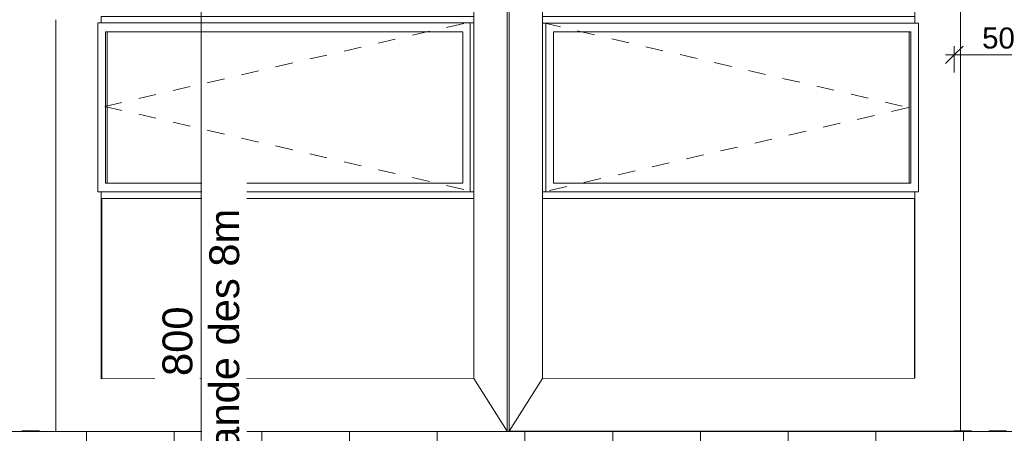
# Model space of a CAD drawing. Header units: metres. Extents: x 83 to 163, y -7 to 156.
# Tile 40 of 76: x 122.74 to 128.36, y 114.88 to 117.24. Entities that reach past the tile are written whole.
import ezdxf

# ---------------------------------------------------------------- set-up
doc = ezdxf.new("R2010")
doc.units = ezdxf.units.M
doc.linetypes.add('Caché', pattern=[0.003, 0.002, -0.001])
doc.linetypes.add('Tiret', pattern=[0.0025, 0.00125, -0.00125])
for name, color, linetype, lineweight in [('A-ANNO-DIMS', 7, 'Continuous', 20), ('A-ANNO-DIMS-100', 7, 'Continuous', 20), ('A-DETL-HDLN', 7, 'Caché', 5), ('A-GLAZ', 7, 'Continuous', 5), ('A-GLAZ-CURT', 7, 'Continuous', 5), ('A-GLAZ-CWMG', 7, 'Continuous', 5), ('A-ROOF', 7, 'Continuous', 5), ('A-ROOF-PATT', 7, 'Continuous', 5), ('A-WALL', 7, 'Continuous', 5)]:
    doc.layers.add(name, color=color, linetype=linetype, lineweight=lineweight)
doc.layers.add('A-AREA', color=9, linetype='Tiret', lineweight=5, true_color=0x808080)
doc.styles.add('Arial_1', font='arial.ttf', dxfattribs={"height": 0.17})
doc.styles.add('Arial_3', font='arial.ttf', dxfattribs={"height": 0.12})
doc.dimstyles.new('GRZRIG_Cotes_linéaires_-Arial_1_2_op', dxfattribs={"dimscale": 0.3048, "dimtxt": 0.122431, "dimasz": 0.328084, "dimexe": 0.164042, "dimexo": 0.0625, "dimgap": 0.000164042, "dimtad": 1, "dimdec": 0, "dimlfac": 100, "dimzin": 0, "dimdsep": 46, "dimtxsty": 'Arial_3', "dimblk1": 'OBLIQUE', "dimblk2": 'OBLIQUE', "dimsah": 1, "dimcen": 0.09, "dimdle": 0.164042, "dimazin": 0, "dimtfac": 1, "dimtdec": 4, "dimtix": 1, "dimtmove": 0, "dimatfit": 3, "dimfxl": 0.328084, "dimfxlon": 1, "dimtvp": 1, "dimtfill": 1, "dimtolj": 1, "dimtzin": 0, "dimarcsym": 2})
doc.dimstyles.new('GRZRIG_Cotes_linéaires_-Arial_1_7_op', dxfattribs={"dimscale": 0.3048, "dimtxt": 0.173444, "dimasz": 0.328084, "dimexe": 0.164042, "dimexo": 0.0625, "dimgap": 0.000164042, "dimtad": 1, "dimdec": 0, "dimlfac": 100, "dimzin": 0, "dimdsep": 46, "dimtxsty": 'Arial_1', "dimblk1": 'OBLIQUE', "dimblk2": 'OBLIQUE', "dimsah": 1, "dimcen": 0.09, "dimdle": 0.164042, "dimazin": 0, "dimtfac": 1, "dimtdec": 4, "dimtix": 1, "dimtmove": 0, "dimatfit": 3, "dimfxl": 0.328084, "dimfxlon": 1, "dimtvp": 1, "dimtfill": 1, "dimtolj": 1, "dimtzin": 0, "dimarcsym": 2})

# ---------------------------------------------------------------- blocks, each defined once
blk = doc.blocks.new('Panneau système - Vitré-5379855-DCE-RdC Proj 100')
at = {"layer": 'A-GLAZ-CURT'}
blk.add_line((127.844, 115.1951), (127.844, 116.2189), dxfattribs=at)
blk = doc.blocks.new('OMD_Ouvrant - Battant-5379857-DCE-RdC Proj 100')
at = {"layer": 'A-GLAZ'}
for p, q in [((125.723, 117.2189), (125.743, 117.2189)), ((127.8665, 117.2189), (125.743, 117.2189)), ((125.743, 117.2189), (125.743, 116.2565)), ((127.8665, 117.2189), (127.8665, 116.2565)), ((125.7863, 116.3065), (125.7863, 117.1689)), ((125.7863, 117.1689), (127.8232, 117.1689)), ((127.8132, 117.1689), (127.8132, 116.3065)), ((127.8232, 117.1689), (127.8232, 116.3065)), ((127.8232, 116.3065), (125.7863, 116.3065)), ((125.743, 116.2565), (125.723, 116.2565)), ((127.8665, 116.2565), (125.743, 116.2565))]:
    blk.add_line(p, q, dxfattribs=at)
blk = doc.blocks.new('Meneau rectangulaire - 22x300-5379860-DCE-RdC Proj 100')
at = {"layer": 'A-GLAZ-CWMG'}
for p, q in [((127.8465, 115.1951), (127.8465, 116.2377)), ((128.1063, 114.8953), (128.1063, 116.2377)), ((127.844, 115.1951), (127.8465, 115.1951))]:
    blk.add_line(p, q, dxfattribs=at)
blk = doc.blocks.new('Meneau rectangulaire - 22x300-5289113-DCE-RdC Proj 100')
at = {"layer": 'A-GLAZ-CWMG'}
for p, q in [((127.8465, 117.2377), (127.8465, 118.2377)), ((128.1063, 117.2377), (128.1063, 118.2377))]:
    blk.add_line(p, q, dxfattribs=at)
blk = doc.blocks.new('Meneau rectangulaire - 37_5x150-5379852-DCE-RdC Proj 100')
at = {"layer": 'A-GLAZ-CWMG'}
for p, q in [((125.723, 116.2189), (125.723, 116.2565)), ((127.8465, 116.2565), (127.8465, 116.2189)), ((127.8465, 116.2189), (125.723, 116.2189))]:
    blk.add_line(p, q, dxfattribs=at)
blk = doc.blocks.new('Meneau rectangulaire - 22x300-V56-DCE-RdC Proj 100')
at = {"layer": 'A-GLAZ-CWMG'}
for p, q in [((127.8465, 117.2189), (127.8465, 117.2377)), ((128.1063, 116.2377), (128.1063, 117.2377)), ((127.8465, 116.2377), (127.8465, 116.2565))]:
    blk.add_line(p, q, dxfattribs=at)
blk = doc.blocks.new('Meneau rectangulaire - 37_5x150-V57-DCE-RdC Proj 100')
at = {"layer": 'A-GLAZ-CWMG'}
for p, q in [((125.723, 117.2189), (125.723, 117.2565)), ((127.8465, 117.2565), (125.723, 117.2565)), ((127.8465, 117.2565), (127.8465, 117.2189))]:
    blk.add_line(p, q, dxfattribs=at)
blk = doc.blocks.new('Meneau rectangulaire - 22x150-5379866-DCE-RdC Proj 100')
at = {"layer": 'A-GLAZ-CWMG'}
for p, q in [((125.5324, 116.2377), (125.5324, 114.8941)), ((125.723, 116.2377), (125.723, 115.1942)), ((125.5324, 114.8941), (125.723, 115.1942)), ((125.5274, 114.8941), (125.5324, 114.8941))]:
    blk.add_line(p, q, dxfattribs=at)
blk = doc.blocks.new('Meneau rectangulaire - 22x150-5369597-DCE-RdC Proj 100')
at = {"layer": 'A-GLAZ-CWMG'}
for p, q in [((125.5324, 117.2377), (125.5324, 116.2377)), ((125.723, 117.2377), (125.723, 116.2377))]:
    blk.add_line(p, q, dxfattribs=at)
blk = doc.blocks.new('Meneau rectangulaire - 22x300-5379867-DCE-RdC Proj 100')
at = {"layer": 'A-GLAZ-CWMG'}
for p, q in [((125.723, 115.1942), (125.5324, 114.8941)), ((125.723, 115.1942), (127.8465, 115.1951)), ((127.8465, 115.1951), (127.844, 115.1951)), ((125.5324, 114.8941), (125.5274, 114.8941)), ((125.5324, 114.8941), (125.5474, 114.8941)), ((125.5974, 114.8941), (128.1063, 114.8953))]:
    blk.add_line(p, q, dxfattribs=at)
blk = doc.blocks.new('Meneau rectangulaire - 22x300-5380089-DCE-RdC Proj 100')
at = {"layer": 'A-GLAZ-CWMG'}
for p, q in [((123.2084, 115.193), (125.3319, 115.194)), ((125.5224, 114.8941), (125.3319, 115.194)), ((122.9486, 114.8929), (125.5224, 114.8941)), ((122.9486, 114.8929), (123.0236, 114.8929)), ((125.5274, 114.8941), (125.5224, 114.8941)), ((125.5974, 114.8941), (125.5324, 114.8941))]:
    blk.add_line(p, q, dxfattribs=at)
blk = doc.blocks.new('OMD_Ouvrant - Oscillo Battant-5380223-DCE-RdC Proj 100')
at = {"layer": 'A-GLAZ'}
for p, q in [((123.1884, 120.2566), (123.1884, 121.219)), ((123.1884, 121.219), (125.3119, 121.219)), ((125.3119, 121.219), (125.3319, 121.219)), ((125.3119, 120.2566), (125.3119, 121.219)), ((123.2317, 120.3066), (123.2317, 121.169)), ((123.2317, 121.169), (125.2686, 121.169)), ((123.2417, 120.3066), (123.2417, 121.169)), ((125.2686, 121.169), (125.2686, 120.3066)), ((125.2686, 120.3066), (123.2317, 120.3066)), ((123.1884, 120.2566), (125.3119, 120.2566)), ((125.3319, 120.2566), (125.3119, 120.2566))]:
    blk.add_line(p, q, dxfattribs=at)
blk = doc.blocks.new('Meneau rectangulaire - 37_5x150-V58-DCE-RdC Proj 100')
at = {"layer": 'A-GLAZ-CWMG'}
for p, q in [((123.2084, 125.2262), (123.2084, 125.2638)), ((123.2084, 125.2638), (125.3319, 125.2638)), ((125.3319, 125.2638), (125.3319, 125.2262))]:
    blk.add_line(p, q, dxfattribs=at)
blk = doc.blocks.new('Panneau système - Vitré-5380090-DCE-RdC Proj 100')
at = {"layer": 'A-GLAZ-CURT'}
blk.add_line((123.2109, 116.2189), (123.2109, 115.193), dxfattribs=at)
blk = doc.blocks.new('Meneau rectangulaire - 22x300-V59-DCE-RdC Proj 100')
at = {"layer": 'A-GLAZ-CWMG'}
for p, q in [((122.9486, 121.2378), (122.9486, 120.2378)), ((123.2084, 121.2378), (123.2084, 121.219)), ((123.2084, 120.2566), (123.2084, 120.2378))]:
    blk.add_line(p, q, dxfattribs=at)
blk = doc.blocks.new('Meneau rectangulaire - 22x150-5379904-DCE-RdC Proj 100')
at = {"layer": 'A-GLAZ-CWMG'}
for p, q in [((125.3319, 115.194), (125.3319, 116.2377)), ((125.5224, 114.8941), (125.5224, 116.2377)), ((125.3319, 115.194), (125.5224, 114.8941)), ((125.5224, 114.8941), (125.5274, 114.8941)), ((125.5324, 114.8941), (125.5974, 114.8941))]:
    blk.add_line(p, q, dxfattribs=at)
blk = doc.blocks.new('Meneau rectangulaire - 37_5x150-V60-DCE-RdC Proj 100')
at = {"layer": 'A-GLAZ-CWMG'}
for p, q in [((123.2084, 120.219), (123.2084, 120.2566)), ((123.2084, 120.219), (125.3319, 120.219)), ((125.3319, 120.2566), (125.3319, 120.219))]:
    blk.add_line(p, q, dxfattribs=at)
blk = doc.blocks.new('Meneau rectangulaire - 22x300-5380091-DCE-RdC Proj 100')
at = {"layer": 'A-GLAZ-CWMG'}
for p, q in [((122.9486, 116.2377), (122.9486, 114.8929)), ((123.2084, 116.2377), (123.2084, 115.193)), ((123.0236, 114.8929), (122.9486, 114.8929))]:
    blk.add_line(p, q, dxfattribs=at)
blk = doc.blocks.new('DIMBLOCK2-DCE-RdC Proj 100')
at = {"layer": 'A-ANNO-DIMS-100'}
for p, q in [((123.778, 119.4044), (123.728, 119.4544)), ((123.778, 119.4544), (123.778, 111.3544)), ((123.778, 119.4044), (123.728, 119.4044)), ((123.778, 119.4044), (123.828, 119.3544)), ((123.778, 119.4044), (123.878, 119.4044)), ((123.778, 111.4044), (123.728, 111.4544)), ((123.778, 111.4044), (123.728, 111.4044)), ((123.778, 111.4044), (123.828, 111.3544)), ((123.778, 111.4044), (123.878, 111.4044))]:
    blk.add_line(p, q, dxfattribs=at)
at = {"layer": 'A-ANNO-DIMS-100', "color": 0, "char_height": 0.17, "attachment_point": 1, "rotation": 90, "line_spacing_factor": 0.941778, "style": 'Arial_1', "bg_fill": 3, "box_fill_scale": 1.25, "bg_fill_color": 256, "bg_fill_true_color": 13158600, "bg_fill_transparency": 0}
for s, insert, width in [('bande des 8m', (123.8242, 114.6559), 1.796347), ('800', (123.5572, 115.2082), 0.470701)]:
    blk.add_mtext(s, dxfattribs=dict(at, insert=insert, width=width))
blk = doc.blocks.new('_Oblique')
at = {"color": 0, "linetype": 'ByBlock', "lineweight": -2}
blk.add_line((-0.5, -0.5), (0.5, 0.5), dxfattribs=at)
blk = doc.blocks.new('DIMBLOCK11-DCE-RdC Proj 100')
at = {"layer": 'A-ANNO-DIMS-100'}
for p, q in [((128.5724, 117.0374), (128.5725, 117.1374)), ((128.0703, 117.0379), (128.1204, 117.0879)), ((128.0703, 117.0379), (128.0704, 117.0879)), ((128.5724, 117.0374), (128.6225, 117.0874)), ((128.0203, 117.038), (128.5724, 117.0374)), ((128.0703, 117.0379), (128.0203, 116.988)), ((128.0703, 117.0379), (128.0702, 116.9379)), ((128.5724, 117.0374), (128.5224, 116.9875)), ((128.5724, 117.0374), (128.5724, 116.9874))]:
    blk.add_line(p, q, dxfattribs=at)
at = {"layer": 'A-ANNO-DIMS-100', "color": 0, "insert": (128.2292, 117.1936), "char_height": 0.12, "width": 0.221506, "attachment_point": 1, "rotation": 359.9416, "line_spacing_factor": 0.941778, "style": 'Arial_3', "bg_fill": 3, "box_fill_scale": 1.25, "bg_fill_color": 256, "bg_fill_true_color": 13158600, "bg_fill_transparency": 0}
blk.add_mtext('50', dxfattribs=at)

msp = doc.modelspace()

# ---------------------------------------------------------------- hatches: boundary and pattern name
at = {"layer": 'A-ROOF-PATT'}
h = msp.add_hatch(dxfattribs=at)
h.set_pattern_fill('FP_6', color=256, style=0, pattern_type=2)
h.set_pattern_definition([(180, (0.12315, -0.0913), (6e-17, -0.49998), []), (270, (0.12315, -0.0913), (0.5, 3e-17), [])])
h.paths.add_polyline_path([(116.5023, 111.3544), (117.802, 111.3544), (117.802, 111.4044), (119.3058, 111.4044), (119.3058, 111.3544), (120.6055, 111.3544), (120.6055, 111.4044), (122.1058, 111.4044), (122.1058, 111.3544), (123.4055, 111.3544), (123.4055, 111.4044), (124.9058, 111.4044), (124.9058, 111.3544), (126.2055, 111.3544), (126.2055, 111.4044), (127.7058, 111.4044), (127.7058, 111.3544), (129.0055, 111.3544), (129.0055, 111.4044), (130.5058, 111.4044), (130.5058, 111.3544), (131.8055, 111.3544), (131.8055, 111.4044), (133.3058, 111.4044), (133.3058, 111.3544), (134.6055, 111.3544), (134.6055, 111.4044), (136.1215, 111.4044), (136.1215, 112.3824), (136.0252, 112.3826), (136.0272, 113.8326), (136.1226, 113.8326), (136.1226, 114.892), (114.9555, 114.892), (114.9555, 113.8354), (115.0742, 113.8353), (115.0722, 112.3853), (114.9555, 112.3853), (114.9555, 111.4044), (116.5023, 111.4044)])
h.paths.add_polyline_path([(136.107, 111.4421), (136.007, 111.4423), (136.0071, 111.5423), (136.1071, 111.5421)])
h.paths.add_polyline_path([(115.0864, 111.4594), (115.0864, 111.5594), (115.1864, 111.5594), (115.1864, 111.4594)])

# ---------------------------------------------------------------- linework, layer by layer
at = {"layer": 'A-AREA'}
for p, q in [((114.9555, 114.8951), (122.9486, 114.8951)), ((128.068, 114.8951), (136.1232, 114.8951))]:
    msp.add_line(p, q, dxfattribs=at)
at = {"layer": 'A-DETL-HDLN'}
for p, q in [((123.2279, 116.7438), (125.3098, 117.225)), ((125.7281, 117.219), (127.81, 116.7378)), ((123.2279, 116.7438), (125.3098, 116.2626)), ((127.81, 116.7378), (125.7281, 116.2566))]:
    msp.add_line(p, q, dxfattribs=at)
at = {"layer": 'A-ROOF'}
for p, q in [((136.1232, 114.892), (114.9555, 114.892)), ((128.0702, 114.8952), (128.0702, 114.892))]:
    msp.add_line(p, q, dxfattribs=at)
at = {"layer": 'A-WALL'}
for p, q in [((128.068, 114.8929), (125.5324, 114.8941)), ((128.068, 114.8952), (128.068, 114.8929))]:
    msp.add_line(p, q, dxfattribs=at)

# ---------------------------------------------------------------- block references
at = {"layer": 'A-GLAZ'}
for name, p in [('OMD_Ouvrant - Oscillo Battant-5380223-DCE-RdC Proj 100', (0, -4)), ('OMD_Ouvrant - Battant-5379857-DCE-RdC Proj 100', (0, 0))]:
    msp.add_blockref(name, p, dxfattribs=at)
at = {"layer": 'A-GLAZ-CURT'}
for name in ['Panneau système - Vitré-5380090-DCE-RdC Proj 100', 'Panneau système - Vitré-5379855-DCE-RdC Proj 100']:
    msp.add_blockref(name, (0, 0), dxfattribs=at)
at = {"layer": 'A-GLAZ-CWMG', "rotation": 180}
for p in [(251.0549, 234.4755), (251.0549, 233.4755)]:
    msp.add_blockref('Meneau rectangulaire - 22x150-5369597-DCE-RdC Proj 100', p, dxfattribs=at)
at = {"layer": 'A-GLAZ-CWMG'}
for name, p in [('Meneau rectangulaire - 22x150-5369597-DCE-RdC Proj 100', (0, 1)), ('Meneau rectangulaire - 22x300-5289113-DCE-RdC Proj 100', (0, 0)), ('Meneau rectangulaire - 37_5x150-V58-DCE-RdC Proj 100', (0, -8.0073)), ('Meneau rectangulaire - 37_5x150-V57-DCE-RdC Proj 100', (0, 0)), ('Meneau rectangulaire - 22x300-V59-DCE-RdC Proj 100', (0, -4)), ('Meneau rectangulaire - 22x150-5369597-DCE-RdC Proj 100', (0, 0)), ('Meneau rectangulaire - 22x300-V56-DCE-RdC Proj 100', (0, 0)), ('Meneau rectangulaire - 22x300-5380091-DCE-RdC Proj 100', (0, 0)), ('Meneau rectangulaire - 37_5x150-V60-DCE-RdC Proj 100', (0, -4)), ('Meneau rectangulaire - 22x150-5379904-DCE-RdC Proj 100', (0, 0)), ('Meneau rectangulaire - 22x150-5379866-DCE-RdC Proj 100', (0, 0)), ('Meneau rectangulaire - 37_5x150-5379852-DCE-RdC Proj 100', (0, 0)), ('Meneau rectangulaire - 22x300-5379860-DCE-RdC Proj 100', (0, 0)), ('Meneau rectangulaire - 22x300-5380089-DCE-RdC Proj 100', (0, 0)), ('Meneau rectangulaire - 22x300-5379867-DCE-RdC Proj 100', (0, 0))]:
    msp.add_blockref(name, p, dxfattribs=at)

# ---------------------------------------------------------------- next in the draw order: dimensions: what is measured, and where the dimension line sits
at = {"layer": 'A-ANNO-DIMS'}
dim = msp.add_linear_dim(base=(123.778, 111.4044), p1=(123.878, 119.4044), p2=(123.878, 111.4044), angle=90, text='<>\\Xbande des 8m', dimstyle='GRZRIG_Cotes_linéaires_-Arial_1_7_op', override={"dimpost": '<>', "dimfxl": 8}, dxfattribs=at)
dim.commit()
dim.dimension.update_dxf_attribs({"geometry": 'DIMBLOCK2-DCE-RdC Proj 100', "text_midpoint": (123.778, 115.4044)})
dim = msp.add_linear_dim(base=(128.5724, 117.0374), p1=(128.0702, 116.9379), p2=(128.5725, 117.1374), angle=359.9416, dimstyle='GRZRIG_Cotes_linéaires_-Arial_1_2_op', override={"dimpost": '<>', "dimfxl": 0.540461}, dxfattribs=at)
dim.commit()
dim.dimension.update_dxf_attribs({"geometry": 'DIMBLOCK11-DCE-RdC Proj 100', "text_midpoint": (128.3214, 117.099)})

doc.saveas('drawing.dxf')
